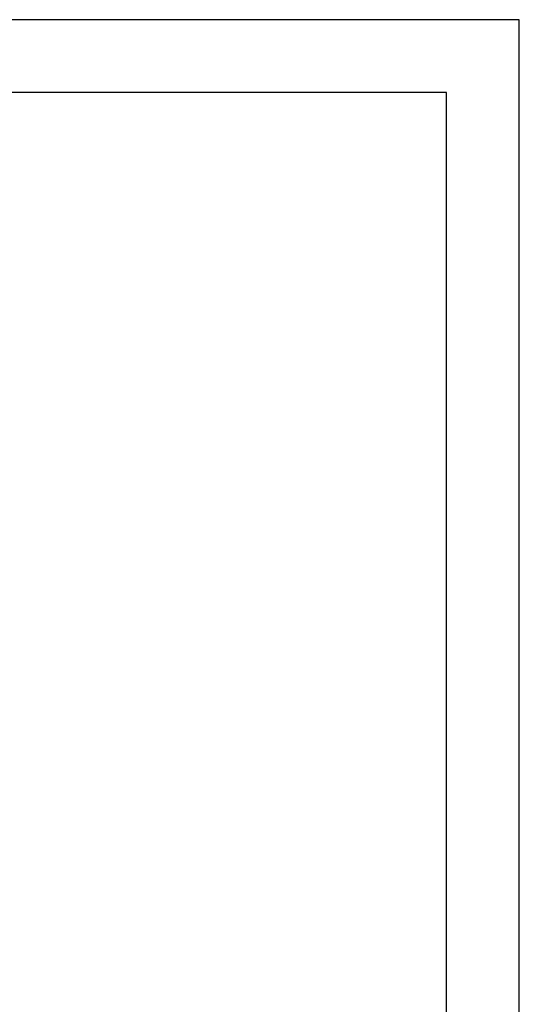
# Model space of a CAD drawing. Header units: millimetres. Extents: x 0 to 297, y 0 to 210.
# Tile 48 of 48: x 263 to 297, y 142 to 210. Entities that reach past the tile are written whole.
import ezdxf
from ezdxf.enums import TextEntityAlignment as Align

# ---------------------------------------------------------------- set-up
doc = ezdxf.new("R2010")
doc.units = ezdxf.units.MM
doc.layers.add('1', color=7, linetype='Continuous', true_color=0xffffff)
doc.styles.add('LL', font='txt')

# ---------------------------------------------------------------- blocks, each defined once
blk = doc.blocks.new('Machine Drawing')
blk.add_lwpolyline([(8707.221, 6904.8), (8994.221, 6904.8), (8994.221, 7104.8), (8707.221, 7104.8)], close=True)
at = {"layer": '1'}
blk.add_lwpolyline([(8999.221, 7109.8), (8702.221, 7109.8), (8702.221, 6899.8), (8999.221, 6899.8)], close=True, dxfattribs=at)
at = {"style": 'LL', "flags": 8}
for tag, p in [('DESIGNER', (8878.031, 6920.709)), ('DOCUMENT.NAME', (8972.796, 6920.709)), ('AUDITOR', (8878.031, 6914.344)), ('SCALE', (8893.136, 6914.344)), ('TOLERANCE', (8904.346, 6914.344)), ('UNIT', (8915.556, 6914.344)), ('WEIGHT', (8926.766, 6914.344)), ('DOCUMENT.NUMBER', (8972.796, 6914.344)), ('APPROVER', (8878.031, 6907.979)), ('APPROVAL.TIME', (8921.161, 6907.981)), ('VERSION', (8960.871, 6907.981))]:
    blk.add_attdef(tag, text='', height=2, dxfattribs=at).set_placement(p, align=Align.MIDDLE_CENTER)

msp = doc.modelspace()

# ---------------------------------------------------------------- block references
msp.add_blockref('Machine Drawing', (-8702.2212, -6899.8003))

doc.saveas('drawing.dxf')
